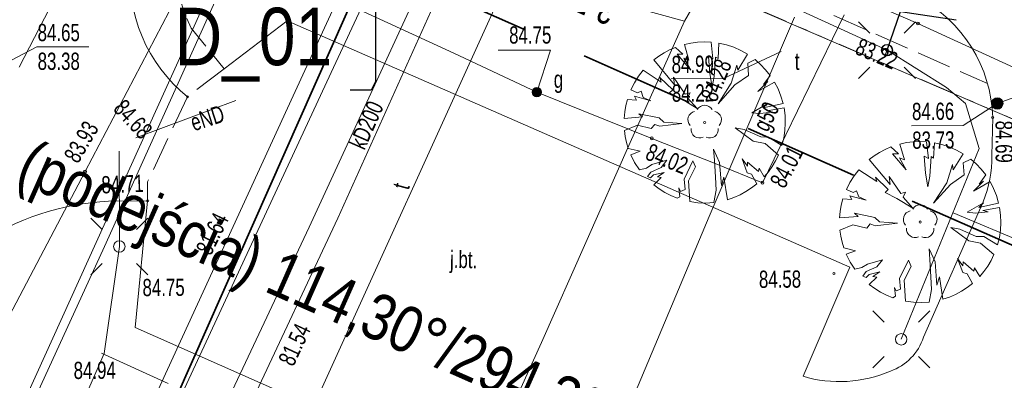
# Model space of a CAD drawing. Header units: metres. Extents: x -1013 to 1491576, y -5789570 to 1032.
# Tile 51 of 62: x 65 to 108, y -32 to -16. Entities that reach past the tile are written whole.
import ezdxf
from ezdxf.xclip import XClip

# ---------------------------------------------------------------- set-up
doc = ezdxf.new("R2010")
doc.units = ezdxf.units.M
doc.header["$MEASUREMENT"] = 0
doc.header["$XCLIPFRAME"] = 0
for name, pattern in [('2_KTCR02', [1.5, 1, -0.5]), ('2_KTJZ01', [2, 1.5, -0.5]), ('GUK', [2, 1.5, -0.5]), ('GUZ', [1, 0.5, -0.5]), ('Przerywana długa', [7.8, 5, -2.8])]:
    doc.linetypes.add(name, pattern=pattern)
doc.layers.add('700-L Mapa 1_1000 dwg', color=7, linetype='Continuous')
for name, color, linetype, lineweight in [('703-L Płaszczyzny podejścia 2D3', 152, 'Continuous', 30), ('703-L Płaszczyzny podejścia 2D38', 171, 'Continuous', 35), ('704-L Płaszczyzny podejścia 3D38', 171, 'Continuous', 35), ('708-L Opisy_ numeracja obiektów85', 1, 'Continuous', 25), ('715-L Wymiary opisy dla 1_100085', 1, 'Continuous', 25), ('721-L Obiekty_Rośliny1', 7, 'Continuous', 13), ('722-L Obiekty_Latarnie_ słupy_ anteny1', 7, 'Continuous', 13), ('ex_02_DXF_MZ_5_Dzialki7', 9, 'Continuous', 18), ('ex_02_DXF_MZ_5_EADTD_T_07', 9, 'Continuous', 18), ('ex_02_DXF_MZ_5_Kontury3', 9, 'Continuous', 18), ('ex_02_DXF_MZ_5_KTCR_L_17', 9, 'Continuous', 18), ('ex_02_DXF_MZ_5_KTJZ_E_T_07', 9, 'Continuous', 18), ('ex_02_DXF_MZ_5_KTJZ_L_07', 9, 'Continuous', 18), ('ex_02_DXF_MZ_5_KTKR_D_L_07', 9, 'Continuous', 18), ('ex_02_DXF_MZ_5_KTKR_L_07', 9, 'Continuous', 18), ('ex_02_DXF_MZ_5_OBOP_T_13', 9, 'Continuous', 18), ('ex_02_DXF_MZ_5_RTPW_T_17', 9, 'Continuous', 18), ('ex_02_DXF_MZ_5_SUOG_L_052', 9, 'Continuous', 18), ('ex_02_DXF_MZ_5_SUOW_L_05', 9, 'Continuous', 18), ('ex_02_DXF_MZ_5_SUPC_D_L_1200', 9, 'Continuous', 18), ('ex_02_DXF_MZ_5_SUPE_D_L_31', 9, 'Continuous', 18), ('ex_02_DXF_MZ_5_SUPE_E_T_31', 9, 'Continuous', 18), ('ex_02_DXF_MZ_5_SUPG_E_T_27', 9, 'Continuous', 18), ('ex_02_DXF_MZ_5_SUPG_L_252', 9, 'Continuous', 18), ('ex_02_DXF_MZ_5_SUPG_L_352', 9, 'Continuous', 18), ('ex_02_DXF_MZ_5_SUPK_D_L_434', 9, 'Continuous', 18), ('ex_02_DXF_MZ_5_SUPK_E_T_434', 9, 'Continuous', 18), ('ex_02_DXF_MZ_5_SUPT_D_L_030', 9, 'Continuous', 18), ('ex_02_DXF_MZ_5_SUPT_E_T_030', 9, 'Continuous', 18), ('ex_02_DXF_MZ_5_SUPT_L_030', 9, 'Continuous', 18), ('ex_02_DXF_MZ_5_SUPW_L_05', 9, 'Continuous', 18), ('ex_02_DXF_MZ_5_SUSM_D_T_07', 9, 'Continuous', 18), ('ex_02_DXF_MZ_5_SUSM_D_T_37', 9, 'Continuous', 18), ('ex_02_DXF_MZ_5_SUSM_T_07', 9, 'Continuous', 18), ('ex_02_DXF_MZ_5_SUSM_T_37', 9, 'Continuous', 18), ('ex_02_DXF_MZ_5_SUTG_T_052', 9, 'Continuous', 18), ('ex_02_DXF_MZ_5_SUTK_T_034', 9, 'Continuous', 18), ('ex_02_DXF_MZ_5_SUTT_T_030', 9, 'Continuous', 18), ('ex_02_DXF_MZ_5_SUTW_T_05', 9, 'Continuous', 18), ('ex_02_DXF_MZ_5_SUUG_E_T_47', 9, 'Continuous', 18), ('ex_02_DXF_MZ_5_SUUG_T_57', 9, 'Continuous', 18), ('ex_02_DXF_MZ_5_SUUK_D_T_97', 9, 'Continuous', 18), ('ex_02_DXF_MZ_5_SUUT_E_T_930', 9, 'Continuous', 18), ('ex_02_DXF_MZ_5_Uzytki3', 9, 'Continuous', 18)]:
    doc.layers.add(name, color=color, linetype=linetype, lineweight=lineweight)
doc.styles.add('STYL_AUTOMATYCZNY_1', font='arial.ttf', dxfattribs={"width": 0.7})
doc.styles.add('STYL_AUTOMATYCZNY_3', font='ARIALN.TTF')
doc.dimstyles.new('STYL_AUTOMATYCZNY__1', dxfattribs={"dimtxt": 0.18, "dimasz": 0.912, "dimexe": 0.18, "dimexo": 0.0625, "dimgap": 0, "dimtad": 0, "dimtih": 1, "dimtoh": 1, "dimdec": 4, "dimzin": 0, "dimdsep": 46, "dimcen": 0.09, "dimadec": 0, "dimazin": 0, "dimtfac": 1, "dimtdec": 4, "dimtmove": 0, "dimatfit": 3, "dimldrblk": 'ARROWHEAD_7', "dimfxl": 1, "dimtolj": 1, "dimtzin": 0, "dimarcsym": 0})
doc.dimstyles.new('STYL_AUTOMATYCZNY__2', dxfattribs={"dimtxt": 0.18, "dimasz": 3.648, "dimexe": 0.18, "dimexo": 0.0625, "dimgap": 0, "dimtad": 0, "dimtih": 1, "dimtoh": 1, "dimdec": 4, "dimzin": 0, "dimdsep": 46, "dimcen": 0.09, "dimadec": 0, "dimazin": 0, "dimtfac": 1, "dimtdec": 4, "dimtmove": 0, "dimatfit": 3, "dimldrblk": 'ARROWHEAD_4', "dimfxl": 1, "dimtolj": 1, "dimtzin": 0, "dimarcsym": 0})

# ---------------------------------------------------------------- blocks, each defined once
blk = doc.blocks.new('Rysunek_1_5', base_point=(-7447251.91, -5789835.327))
at = {"layer": 'ex_02_DXF_MZ_5_Dzialki7', "color": 9, "linetype": 'Continuous', "lineweight": 18}
blk.add_line((-42.33, 44.713), (161.19, -43.067), dxfattribs=at)
at = {"layer": 'ex_02_DXF_MZ_5_Kontury3', "color": 9, "linetype": 'GUK', "lineweight": 18}
for p, q in [((-42.331, 44.714), (102.61, -17.792)), ((102.61, -17.792), (161.192, -43.062))]:
    blk.add_line(p, q, dxfattribs=at)
at = {"layer": 'ex_02_DXF_MZ_5_KTCR_L_17', "color": 9, "linetype": '2_KTCR02', "lineweight": 18}
blk.add_line((72.74, -16.367), (74.18, -18.127), dxfattribs=at)
blk.add_arc((79.633, -13.057), 7.646, 134.7471, 205.6486, dxfattribs=at)
at = {"layer": 'ex_02_DXF_MZ_5_KTJZ_L_07', "color": 9, "linetype": '2_KTJZ01', "lineweight": 18}
for p, q in [((78.76, -6.057), (107.36, -18.777)), ((74.18, -18.127), (72.58, -19.347)), ((72.58, -19.347), (70.85, -23.047)), ((70.85, -23.047), (70.85, -23.877))]:
    blk.add_line(p, q, dxfattribs=at)
at = {"layer": 'ex_02_DXF_MZ_5_KTKR_D_L_07', "color": 9, "linetype": 'Continuous', "lineweight": 18}
for p, q in [((76.92, -16.037), (101.373, -26.761)), ((107.59, -20.247), (107.549, -21.908)), ((70.309, -29.39), (70.85, -23.877)), ((104.585, -29.809), (107.173, -23.92)), ((101.373, -26.761), (99.346, -31.516)), ((104.167, -44.363), (70.309, -29.39))]:
    blk.add_line(p, q, dxfattribs=at)
for centre, radius, start, end in [((102.57, -22.019), 4.981, 337.5605, 1.2842), ((102.383, -29.108), 2.31, 289.2502, 342.3412), ((100.931, -26.134), 5.611, 253.5915, 293.2402)]:
    blk.add_arc(centre, radius, start, end, dxfattribs=at)
at = {"layer": 'ex_02_DXF_MZ_5_KTKR_L_07', "color": 9, "linetype": 'Continuous', "lineweight": 18}
for p, q in [((76.92, -16.037), (74.18, -18.127)), ((70.85, -23.877), (69.15, -23.897))]:
    blk.add_line(p, q, dxfattribs=at)
for centre, radius, start, end in [((76.876, -14.062), 6.811, 175.0739, 230.8985), ((101.464, -20.429), 6.129, 1.7032, 62.0116), ((69.653, -34.905), 11.019, 92.6138, 124.2561)]:
    blk.add_arc(centre, radius, start, end, dxfattribs=at)
at = {"layer": 'ex_02_DXF_MZ_5_OBOP_T_13', "color": 9, "linetype": 'Continuous', "lineweight": 18}
for centre in [(95.068, -20.465), (104.439, -24.8)]:
    blk.add_circle(centre, 0.045, dxfattribs=at)
for centre, start, end in [((94.712, -20.349), 102.1445, 221.86), ((95.068, -20.09), 30.1401, 149.8599), ((95.425, -20.349), 318.14, 77.8555), ((94.848, -20.769), 174.1482, 293.8542), ((95.289, -20.769), 246.1458, 5.8518), ((104.083, -24.684), 102.1445, 221.86), ((104.439, -24.425), 30.1401, 149.8599), ((104.796, -24.684), 318.14, 77.8555), ((104.219, -25.103), 174.1482, 293.8542), ((104.66, -25.103), 246.1458, 5.8518)]:
    blk.add_arc(centre, 0.375, start, end, dxfattribs=at)
at = {"layer": 'ex_02_DXF_MZ_5_RTPW_T_17', "color": 9, "linetype": 'Continuous', "lineweight": 18}
for centre in [(72.58, -19.347), (107.59, -20.247), (70.85, -23.877), (100.689, -27.038)]:
    blk.add_circle(centre, 0.045, dxfattribs=at)
at = {"layer": 'ex_02_DXF_MZ_5_SUOG_L_052', "color": 9, "linetype": 'Continuous', "lineweight": 18}
for p, q in [((73.26, -12.817), (68.13, -22.607)), ((84.16, -17.447), (77.83, -14.527)), ((92.77, -21.157), (95.59, -22.277))]:
    blk.add_line(p, q, dxfattribs=at)
at = {"layer": 'ex_02_DXF_MZ_5_SUOW_L_05', "color": 9, "linetype": 'Continuous', "lineweight": 18}
blk.add_line((118.11, -22.477), (104.34, -16.157), dxfattribs=at)
at = {"layer": 'ex_02_DXF_MZ_5_SUPC_D_L_1200', "color": 9, "linetype": 'Continuous', "lineweight": 18}
for p, q in [((85.811, -3.184), (78.834, -18.298)), ((77.87, -25.018), (87.021, -5.167)), ((76.154, -9.931), (68.971, -25.869)), ((65.608, -32.315), (73.152, -15.67)), ((78.834, -18.298), (71.932, -33.155)), ((71.41, -38.797), (77.87, -25.018)), ((68.971, -25.869), (65.808, -32.764))]:
    blk.add_line(p, q, dxfattribs=at)
at = {"layer": 'ex_02_DXF_MZ_5_SUPE_D_L_31', "color": 9, "linetype": 'Continuous', "lineweight": 18}
for p, q in [((68.416, -11.952), (65.269, -18.065)), ((94.197, -16.061), (95.679, -13.46)), ((94.197, -16.061), (89.748, -14.832)), ((98.632, -15.32), (102.997, -17.319)), ((91.824, -21.338), (94.197, -16.061)), ((102.997, -17.319), (105.588, -18.951)), ((105.588, -18.951), (106.413, -19.635)), ((70.331, -21.129), (74.68, -19.509)), ((106.413, -19.635), (106.997, -21.601)), ((87.975, -30.046), (91.824, -21.338)), ((69.615, -21.714), (69.62, -25.867)), ((106.997, -21.601), (103.615, -29.906)), ((105.867, -24.4), (117.452, -29.279)), ((69.62, -25.867), (68.957, -30.52)), ((85.346, -35.865), (87.975, -30.046)), ((68.957, -30.52), (66.407, -36.308)), ((68.837, -30.501), (71.746, -31.83))]:
    blk.add_line(p, q, dxfattribs=at)
at = {"layer": 'ex_02_DXF_MZ_5_SUPG_L_252', "color": 9, "linetype": 'Continuous', "lineweight": 18}
for p, q in [((68.13, -22.607), (73.26, -12.817)), ((77.83, -14.527), (84.16, -17.447)), ((84.16, -17.447), (87.77, -19.147)), ((87.77, -19.147), (92.77, -21.157)), ((92.77, -21.157), (95.59, -22.277)), ((64.54, -29.447), (68.13, -22.607)), ((95.59, -22.277), (97.58, -23.087))]:
    blk.add_line(p, q, dxfattribs=at)
at = {"layer": 'ex_02_DXF_MZ_5_SUPG_L_352', "color": 9, "linetype": 'Continuous', "lineweight": 18}
blk.add_line((101.14, -15.777), (97.58, -23.087), dxfattribs=at)
at = {"layer": 'ex_02_DXF_MZ_5_SUPK_D_L_434', "color": 9, "linetype": 'Continuous', "lineweight": 18}
for p, q in [((89.807, 8.11), (77.179, -19.301)), ((79.116, -24.628), (93.128, 6.514)), ((115.614, -16.82), (107.79, -19.637)), ((77.179, -19.301), (69.368, -36.327)), ((72.623, -38.505), (79.116, -24.628))]:
    blk.add_line(p, q, dxfattribs=at)
at = {"layer": 'ex_02_DXF_MZ_5_SUPT_D_L_030', "color": 9, "linetype": 'Continuous', "lineweight": 18}
for p, q in [((95.267, -24.554), (98.976, -15.877)), ((89.483, -38.316), (95.267, -24.554))]:
    blk.add_line(p, q, dxfattribs=at)
at = {"layer": 'ex_02_DXF_MZ_5_SUPT_L_030', "color": 9, "linetype": 'Continuous', "lineweight": 18}
blk.add_line((77.79, -33.427), (93.17, 0.423), dxfattribs=at)
at = {"layer": 'ex_02_DXF_MZ_5_SUPW_L_05', "color": 9, "linetype": 'Continuous', "lineweight": 18}
for p, q in [((104.34, -16.157), (94.02, -11.687)), ((118.11, -22.477), (104.34, -16.157))]:
    blk.add_line(p, q, dxfattribs=at)
at = {"layer": 'ex_02_DXF_MZ_5_SUSM_D_T_07', "color": 9, "linetype": 'Continuous', "lineweight": 18}
for p, q in [((102.254, -16.577), (101.759, -16.082)), ((103.739, -16.577), (104.234, -16.082)), ((102.254, -18.062), (101.759, -18.557)), ((103.739, -18.062), (104.234, -18.557)), ((102.873, -29.164), (102.378, -28.669)), ((104.358, -29.164), (104.853, -28.669)), ((102.873, -30.649), (102.378, -31.143)), ((104.358, -30.649), (104.853, -31.143))]:
    blk.add_line(p, q, dxfattribs=at)
at = {"layer": 'ex_02_DXF_MZ_5_SUSM_D_T_37', "color": 9, "linetype": 'Continuous', "lineweight": 18}
for centre in [(102.997, -17.319), (103.615, -29.906)]:
    blk.add_circle(centre, 0.25, dxfattribs=at)
at = {"layer": 'ex_02_DXF_MZ_5_SUSM_T_07', "color": 9, "linetype": 'Continuous', "lineweight": 18}
for p, q in [((68.878, -25.125), (68.383, -24.63)), ((70.363, -25.125), (70.858, -24.63)), ((68.878, -26.61), (68.383, -27.105)), ((70.363, -26.61), (70.858, -27.105))]:
    blk.add_line(p, q, dxfattribs=at)
at = {"layer": 'ex_02_DXF_MZ_5_SUSM_T_37', "color": 9, "linetype": 'Continuous', "lineweight": 18}
blk.add_circle((69.62, -25.867), 0.25, dxfattribs=at)
at = {"layer": 'ex_02_DXF_MZ_5_SUTG_T_052', "color": 9, "linetype": 'Continuous', "lineweight": 18}
for p in [(86.089, -17.325), (87.77, -19.147)]:
    blk.add_line(p, (88.369, -17.325), dxfattribs=at)
for centre in [(92.77, -21.157), (68.13, -22.607), (97.58, -23.087)]:
    blk.add_circle(centre, 0.0625, dxfattribs=at)
at = {"layer": 'ex_02_DXF_MZ_5_SUTK_T_034', "color": 9, "linetype": 'Continuous', "lineweight": 18}
for p, q in [((63.97, -18.257), (66.037, -17.177)), ((66.037, -17.177), (68.29, -17.177)), ((107.79, -19.637), (106.31, -20.596)), ((104.057, -20.612), (106.31, -20.596))]:
    blk.add_line(p, q, dxfattribs=at)
at = {"layer": 'ex_02_DXF_MZ_5_SUTT_T_030', "color": 9, "linetype": 'Continuous', "lineweight": 18}
for p in [(98.387, -17.372), (93.605, -18.565)]:
    blk.add_line(p, (95.885, -18.549), dxfattribs=at)
at = {"layer": 'ex_02_DXF_MZ_5_SUTW_T_05', "color": 9, "linetype": 'Continuous', "lineweight": 18}
blk.add_circle((104.34, -16.157), 0.0625, dxfattribs=at)
at = {"layer": 'ex_02_DXF_MZ_5_SUUG_T_57', "color": 9, "linetype": 'Continuous', "lineweight": 18}
for radius in [0.2, 0.175, 0.15, 0.125, 0.1, 0.075, 0.05, 0.025, 0.00715]:
    blk.add_circle((87.77, -19.147), radius, dxfattribs=at)
at = {"layer": 'ex_02_DXF_MZ_5_SUUK_D_T_97', "color": 9, "linetype": 'Continuous', "lineweight": 18}
for radius in [0.25, 0.225, 0.2, 0.175, 0.15, 0.125, 0.1, 0.075, 0.05, 0.025, 0.00715]:
    blk.add_circle((107.79, -19.637), radius, dxfattribs=at)
at = {"layer": 'ex_02_DXF_MZ_5_Uzytki3', "color": 9, "linetype": 'GUZ', "lineweight": 18}
for p, q in [((-42.331, 44.714), (102.61, -17.792)), ((102.61, -17.792), (161.192, -43.062))]:
    blk.add_line(p, q, dxfattribs=at)
at = {"layer": 'ex_02_DXF_MZ_5_EADTD_T_07', "color": 9, "linetype": 'Continuous', "lineweight": 18, "insert": (91.394, -15.117), "char_height": 1.25, "attachment_point": 7, "rotation": 155.9627, "style": 'STYL_AUTOMATYCZNY_1'}
blk.add_mtext('\\A1;{\\pql;\\fArial|b0|i0|c238|p0;\\W0.700000;3-7}', dxfattribs=at)
at = {"layer": 'ex_02_DXF_MZ_5_KTJZ_E_T_07', "color": 9, "linetype": 'Continuous', "lineweight": 18, "insert": (83.996, -26.533), "char_height": 0.75, "attachment_point": 4, "rotation": 359.1841, "style": 'STYL_AUTOMATYCZNY_1'}
blk.add_mtext('\\A1;{\\pql;\\fArial|b0|i0|c238|p0;\\W0.700000;j.bt.}', dxfattribs=at)
at = {"layer": 'ex_02_DXF_MZ_5_RTPW_T_17', "color": 9, "linetype": 'Continuous', "lineweight": 18, "char_height": 0.75, "style": 'STYL_AUTOMATYCZNY_1'}
for s, insert, attachment_point, rotation in [('\\A1;{\\pql;\\fArial|b0|i0|c238|p0;\\W0.700000;84.68}', (69.869, -19.395), 1, 312.6608), ('\\A1;{\\pql;\\fArial|b0|i0|c238|p0;\\W0.700000;84.69}', (107.702, -20.39), 7, 270.1758), ('\\A1;{\\pql;\\fArial|b0|i0|c238|p0;\\W0.700000;84.71}', (68.856, -23.568), 7, 2.2458), ('\\A1;{\\pql;\\fArial|b0|i0|c238|p0;\\W0.700000;84.58}', (97.429, -27.679), 7, 0.403), ('\\A1;{\\pql;\\fArial|b0|i0|c238|p0;\\W0.700000;84.75}', (70.629, -28.038), 7, 0.4031)]:
    blk.add_mtext(s, dxfattribs=dict(at, insert=insert, attachment_point=attachment_point, rotation=rotation))
at = {"layer": 'ex_02_DXF_MZ_5_SUPE_E_T_31', "color": 9, "linetype": 'Continuous', "lineweight": 18, "insert": (72.748, -20.5), "char_height": 0.75, "attachment_point": 4, "rotation": 17.7532, "style": 'STYL_AUTOMATYCZNY_1'}
blk.add_mtext('\\A1;{\\pql;\\fArial|b0|i0|c238|p0;\\W0.700000;eND}', dxfattribs=at)
at = {"layer": 'ex_02_DXF_MZ_5_SUPG_E_T_27', "color": 9, "linetype": 'Continuous', "lineweight": 18, "insert": (98.014, -21.017), "char_height": 0.75, "attachment_point": 7, "rotation": 64.4959, "style": 'STYL_AUTOMATYCZNY_1'}
blk.add_mtext('\\A1;{\\pql;\\fArial|b0|i0|c238|p0;\\W0.700000;g50}', dxfattribs=at)
at = {"layer": 'ex_02_DXF_MZ_5_SUPK_E_T_434', "color": 9, "linetype": 'Continuous', "lineweight": 18, "insert": (80.286, -21.706), "char_height": 0.75, "attachment_point": 7, "rotation": 66.3009, "style": 'STYL_AUTOMATYCZNY_1'}
blk.add_mtext('\\A1;{\\pql;\\fArial|b0|i0|c238|p0;\\W0.700000;kD200}', dxfattribs=at)
at = {"layer": 'ex_02_DXF_MZ_5_SUPT_E_T_030', "color": 9, "linetype": 'Continuous', "lineweight": 18, "insert": (82.208, -23.436), "char_height": 0.75, "attachment_point": 7, "rotation": 74.6776, "style": 'STYL_AUTOMATYCZNY_1'}
blk.add_mtext('\\A1;{\\pql;\\fArial|b0|i0|c238|p0;\\W0.700000;t}', dxfattribs=at)
at = {"layer": 'ex_02_DXF_MZ_5_SUTG_T_052', "color": 9, "linetype": 'Continuous', "lineweight": 18, "insert": (86.567, -17.044), "char_height": 0.75, "attachment_point": 7, "style": 'STYL_AUTOMATYCZNY_1'}
blk.add_mtext('\\A1;{\\pql;\\fArial|b0|i0|c238|p0;\\W0.700000;84.75}', dxfattribs=at)
at = {"layer": 'ex_02_DXF_MZ_5_SUTG_T_052', "color": 9, "linetype": 'Continuous', "lineweight": 18, "char_height": 0.75, "style": 'STYL_AUTOMATYCZNY_1'}
for s, insert, attachment_point, rotation in [('\\A1;{\\pql;\\fArial|b0|i0|c238|p0;\\W0.700000;83.93}', (67.828, -22.297), 7, 59.4), ('\\A1;{\\pql;\\fArial|b0|i0|c238|p0;\\W0.700000;84.02}', (92.724, -21.354), 1, 337.8343), ('\\A1;{\\pql;\\fArial|b0|i0|c238|p0;\\W0.700000;84.01}', (97.875, -23.039), 1, 62.7305)]:
    blk.add_mtext(s, dxfattribs=dict(at, insert=insert, attachment_point=attachment_point, rotation=rotation))
at = {"layer": 'ex_02_DXF_MZ_5_SUTK_T_034', "color": 9, "linetype": 'Continuous', "lineweight": 18, "char_height": 0.75, "attachment_point": 1, "style": 'STYL_AUTOMATYCZNY_1'}
for s, insert in [('\\A1;{\\pql;\\fArial|b0|i0|c238|p0;\\W0.700000;84.65}', (66.067, -16.177)), ('\\A1;{\\pql;\\fArial|b0|i0|c238|p0;\\W0.700000;83.38}', (66.067, -17.427))]:
    blk.add_mtext(s, dxfattribs=dict(at, insert=insert))
at = {"layer": 'ex_02_DXF_MZ_5_SUTK_T_034', "color": 9, "linetype": 'Continuous', "lineweight": 18, "char_height": 0.75, "style": 'STYL_AUTOMATYCZNY_1'}
for s, insert, attachment_point, rotation in [('\\A1;{\\pql;\\fArial|b0|i0|c238|p0;\\W0.700000;84.66}', (104.08, -19.612), 1, 0.403), ('\\A1;{\\pql;\\fArial|b0|i0|c238|p0;\\W0.700000;83.73}', (104.089, -20.862), 1, 0.403), ('\\A1;{\\pql;\\fArial|b0|i0|c238|p0;\\W0.700000;81.64}', (73.261, -26.136), 4, 63.8381), ('\\A1;{\\pql;\\fArial|b0|i0|c238|p0;\\W0.700000;81.54}', (76.848, -30.967), 4, 64.8432), ('\\A1;{\\pql;\\fArial|b0|i0|c238|p0;\\W0.700000;84.94}', (67.629, -30.884), 1, 0.4031)]:
    blk.add_mtext(s, dxfattribs=dict(at, insert=insert, attachment_point=attachment_point, rotation=rotation))
at = {"layer": 'ex_02_DXF_MZ_5_SUTT_T_030', "color": 9, "linetype": 'Continuous', "lineweight": 18, "char_height": 0.75, "style": 'STYL_AUTOMATYCZNY_1'}
for s, insert, attachment_point, rotation in [('\\A1;{\\pql;\\fArial|b0|i0|c238|p0;\\W0.700000;84.99}', (93.628, -17.565), 1, 0.403), ('\\A1;{\\pql;\\fArial|b0|i0|c238|p0;\\W0.700000;84.28}', (95.227, -19.479), 4, 67.8831), ('\\A1;{\\pql;\\fArial|b0|i0|c238|p0;\\W0.700000;84.22}', (93.637, -18.815), 1, 0.403)]:
    blk.add_mtext(s, dxfattribs=dict(at, insert=insert, attachment_point=attachment_point, rotation=rotation))
at = {"layer": 'ex_02_DXF_MZ_5_SUTW_T_05', "color": 9, "linetype": 'Continuous', "lineweight": 18, "insert": (101.85, -16.771), "char_height": 0.75, "attachment_point": 1, "rotation": 337.0231, "style": 'STYL_AUTOMATYCZNY_1'}
blk.add_mtext('\\A1;{\\pql;\\fArial|b0|i0|c238|p0;\\W0.700000;83.22}', dxfattribs=at)
at = {"layer": 'ex_02_DXF_MZ_5_SUUG_E_T_47', "color": 9, "linetype": 'Continuous', "lineweight": 18, "insert": (88.508, -19.187), "char_height": 0.75, "attachment_point": 7, "style": 'STYL_AUTOMATYCZNY_1'}
blk.add_mtext('\\A1;{\\pql;\\fArial|b0|i0|c238|p0;\\W0.700000;g}', dxfattribs=at)
at = {"layer": 'ex_02_DXF_MZ_5_SUUT_E_T_930', "color": 9, "linetype": 'Continuous', "lineweight": 18, "insert": (98.985, -17.428), "char_height": 0.75, "attachment_point": 1, "style": 'STYL_AUTOMATYCZNY_1'}
blk.add_mtext('\\A1;{\\pql;\\fArial|b0|i0|c238|p0;\\W0.700000;t}', dxfattribs=at)
blk = doc.blocks.new('ARROWHEAD_7')
at = {"color": 0, "linetype": 'Continuous', "lineweight": 0}
for p, q in [((0, 0), (-1, 0)), ((-0.25, 0), (0.25, 0)), ((0, -0.25), (0, 0.25))]:
    blk.add_line(p, q, dxfattribs=at)
blk.add_circle((0, 0), 0.25, dxfattribs=at)
blk = doc.blocks.new('ARROWHEAD_4')
at = {"color": 0, "linetype": 'Continuous', "lineweight": 0}
blk.add_line((0, 0), (-1, 0), dxfattribs=at)
at = {"color": 0, "linetype": 'Continuous', "lineweight": 0, "flags": 128}
blk.add_lwpolyline([(-1, 0.2679), (0, 0), (-1, -0.2679)], close=True, dxfattribs=at)

msp = doc.modelspace()

# ---------------------------------------------------------------- linework, layer by layer
at = {"layer": '703-L Płaszczyzny podejścia 2D3', "color": 152, "linetype": 'Continuous', "lineweight": 30}
msp.add_circle((8.227, 10.355), 1021.659, dxfattribs=at)
at = {"layer": '703-L Płaszczyzny podejścia 2D38', "color": 171, "linetype": 'Przerywana długa', "lineweight": 35}
msp.add_line((25.649, 10.872), (381.296, -146.723), dxfattribs=at)
at = {"layer": '704-L Płaszczyzny podejścia 3D38', "color": 171, "linetype": 'Continuous', "lineweight": 35, "flags": 128}
for points in [[(63.368, -52.108), (84.151, -5.207)], [(84.151, -5.207), (63.368, -52.108)]]:
    msp.add_lwpolyline(points, dxfattribs=at)
at = {"layer": '721-L Obiekty_Rośliny1', "color": 7, "linetype": 'Continuous', "lineweight": 13}
for p, q in [((94.473, -17.009), (94.187, -17.071)), ((94.187, -17.071), (94.386, -17.752)), ((94.763, -16.972), (94.473, -17.009)), ((95.055, -16.959), (94.763, -16.972)), ((95.347, -16.97), (95.055, -16.959)), ((95.429, -17.703), (95.347, -16.97)), ((95.688, -17.014), (95.65, -17.681)), ((96.015, -17.089), (95.688, -17.014)), ((96.333, -17.195), (96.015, -17.089)), ((93.303, -17.435), (93.072, -17.582)), ((93.546, -17.306), (93.303, -17.435)), ((93.797, -17.197), (93.546, -17.306)), ((94.122, -17.5), (93.797, -17.197)), ((94.462, -18.191), (93.87, -17.493)), ((93.87, -17.493), (94.122, -17.5)), ((96.64, -17.331), (96.333, -17.195)), ((96.504, -18.195), (96.932, -17.495)), ((96.932, -17.495), (96.64, -17.331)), ((93.072, -17.582), (92.853, -17.747)), ((92.853, -17.747), (93.76, -18.827)), ((94.386, -17.752), (94.167, -17.67)), ((94.167, -17.67), (94.462, -18.191)), ((95.299, -18.337), (95.234, -17.602)), ((95.234, -17.602), (95.429, -17.703)), ((95.542, -17.618), (95.483, -18.463)), ((95.65, -17.681), (95.542, -17.618)), ((96.223, -18.761), (96.469, -17.969)), ((96.469, -17.969), (96.504, -18.195)), ((97.263, -17.73), (96.939, -17.891)), ((96.939, -17.891), (96.976, -18.419)), ((97.501, -17.939), (97.263, -17.73)), ((97.718, -18.169), (97.501, -17.939)), ((92.398, -18.192), (92.192, -18.458)), ((93.182, -18.706), (92.398, -18.192)), ((95.394, -18.935), (95.299, -18.337)), ((97.915, -18.417), (97.718, -18.169)), ((92.013, -18.744), (91.862, -19.045)), ((92.192, -18.458), (92.013, -18.744)), ((93.678, -19.046), (93.118, -18.512)), ((93.118, -18.512), (93.182, -18.706)), ((93.76, -18.827), (93.713, -18.491)), ((93.713, -18.491), (94.227, -19.229)), ((95.483, -18.463), (95.394, -18.935)), ((95.649, -19.649), (96.223, -18.761)), ((96.386, -18.833), (95.649, -19.649)), ((96.976, -18.419), (96.386, -18.833)), ((97.384, -19.125), (97.818, -18.687)), ((98.103, -18.709), (97.384, -19.125)), ((97.627, -18.813), (97.915, -18.417)), ((97.818, -18.687), (97.627, -18.813)), ((98.257, -19.006), (98.103, -18.709)), ((91.862, -19.045), (92.149, -19.177)), ((92.149, -19.177), (92.305, -19.105)), ((92.305, -19.105), (92.397, -19.375)), ((93.542, -19.181), (93.678, -19.046)), ((94.059, -19.44), (93.542, -19.181)), ((94.227, -19.229), (94.434, -19.17)), ((94.434, -19.17), (94.321, -19.391)), ((98.382, -19.317), (98.257, -19.006)), ((91.709, -19.46), (91.639, -19.732)), ((92.099, -19.49), (91.709, -19.46)), ((92.721, -19.519), (92.012, -19.328)), ((92.012, -19.328), (92.099, -19.49)), ((92.397, -19.375), (92.721, -19.519)), ((94.743, -19.863), (94.059, -19.44)), ((94.321, -19.391), (94.743, -19.863)), ((97.113, -20.042), (97.819, -19.634)), ((97.819, -19.634), (97.613, -19.828)), ((97.613, -19.828), (98.476, -19.638)), ((98.476, -19.638), (98.382, -19.317)), ((91.591, -20.009), (91.566, -20.289)), ((91.639, -19.732), (91.591, -20.009)), ((92.371, -20.228), (92.206, -20.084)), ((92.206, -20.084), (93.095, -20.266)), ((97.471, -20.081), (97.113, -20.042)), ((98.022, -20.024), (97.471, -20.081)), ((98.518, -19.835), (97.792, -19.967)), ((97.792, -19.967), (98.022, -20.024)), ((98.562, -20.161), (98.518, -19.835)), ((91.566, -20.289), (92.371, -20.228)), ((93.095, -20.266), (93.292, -20.459)), ((94.081, -20.509), (93.112, -20.627)), ((93.292, -20.459), (94.081, -20.509)), ((98.557, -20.818), (98.575, -20.49)), ((98.575, -20.49), (98.562, -20.161)), ((92.143, -20.585), (91.58, -20.822)), ((91.58, -20.822), (91.616, -21.083)), ((92.748, -20.73), (92.143, -20.585)), ((92.899, -20.55), (92.748, -20.73)), ((93.112, -20.627), (92.899, -20.55)), ((97.177, -21.282), (96.392, -20.705)), ((96.392, -20.705), (96.785, -20.773)), ((96.785, -20.773), (97.508, -21.093)), ((98.509, -21.144), (98.557, -20.818)), ((91.616, -21.083), (91.672, -21.34)), ((91.672, -21.34), (91.748, -21.593)), ((97.694, -21.388), (97.177, -21.282)), ((97.508, -21.093), (97.84, -21.099)), ((98.274, -21.886), (97.694, -21.388)), ((97.84, -21.099), (98.43, -21.463)), ((98.43, -21.463), (98.509, -21.144)), ((103.844, -21.344), (103.558, -21.406)), ((104.134, -21.306), (103.844, -21.344)), ((104.426, -21.293), (104.134, -21.306)), ((104.718, -21.304), (104.426, -21.293)), ((104.801, -22.038), (104.718, -21.304)), ((105.059, -21.348), (105.021, -22.015)), ((105.386, -21.423), (105.059, -21.348)), ((91.748, -21.593), (92.26, -21.713)), ((92.26, -21.713), (91.855, -21.869)), ((95.49, -22.104), (95.454, -21.629)), ((95.454, -21.629), (95.711, -22.202)), ((102.675, -21.769), (102.443, -21.917)), ((102.917, -21.641), (102.675, -21.769)), ((103.168, -21.531), (102.917, -21.641)), ((103.493, -21.834), (103.168, -21.531)), ((103.833, -22.526), (103.241, -21.828)), ((103.241, -21.828), (103.493, -21.834)), ((103.558, -21.406), (103.757, -22.086)), ((105.704, -21.529), (105.386, -21.423)), ((106.011, -21.665), (105.704, -21.529)), ((105.875, -22.529), (106.304, -21.83)), ((106.304, -21.83), (106.011, -21.665)), ((91.855, -21.869), (92.024, -22.206)), ((92.024, -22.206), (92.229, -22.523)), ((92.778, -22.295), (93.426, -22.106)), ((93.426, -22.106), (93.181, -22.421)), ((94.172, -22.93), (94.56, -22.133)), ((94.56, -22.133), (94.674, -22.394)), ((95.532, -22.845), (95.49, -22.104)), ((95.711, -22.202), (95.794, -23.208)), ((96.917, -22.665), (96.693, -22.055)), ((96.693, -22.055), (96.925, -22.369)), ((96.925, -22.369), (96.931, -22.196)), ((96.931, -22.196), (97.404, -22.599)), ((98.003, -22.385), (98.149, -22.141)), ((98.149, -22.141), (98.274, -21.886)), ((102.443, -21.917), (102.224, -22.082)), ((102.224, -22.082), (103.131, -23.161)), ((103.757, -22.086), (103.538, -22.004)), ((103.538, -22.004), (103.833, -22.526)), ((104.67, -22.671), (104.605, -21.936)), ((104.605, -21.936), (104.801, -22.038)), ((104.914, -21.953), (104.854, -22.798)), ((105.021, -22.015), (104.914, -21.953)), ((106.634, -22.065), (106.31, -22.226)), ((106.31, -22.226), (106.347, -22.753)), ((106.872, -22.274), (106.634, -22.065)), ((92.229, -22.523), (92.533, -22.451)), ((92.533, -22.451), (92.778, -22.295)), ((92.721, -22.623), (92.579, -22.824)), ((93.181, -22.421), (92.721, -22.623)), ((92.842, -22.747), (93.314, -22.638)), ((93.314, -22.638), (93.013, -22.84)), ((94.674, -22.394), (94.37, -23)), ((97.107, -22.714), (96.917, -22.665)), ((97.404, -22.599), (97.434, -22.454)), ((97.434, -22.454), (97.654, -22.834)), ((97.654, -22.834), (97.838, -22.616)), ((97.838, -22.616), (98.003, -22.385)), ((101.769, -22.526), (101.564, -22.793)), ((102.553, -23.04), (101.769, -22.526)), ((104.766, -23.27), (104.67, -22.671)), ((105.594, -23.096), (105.84, -22.303)), ((105.84, -22.303), (105.875, -22.529)), ((107.09, -22.503), (106.872, -22.274)), ((107.286, -22.752), (107.09, -22.503)), ((92.579, -22.824), (92.711, -22.883)), ((92.711, -22.883), (92.842, -22.747)), ((93.18, -22.861), (92.853, -23.184)), ((93.013, -22.84), (93.18, -22.861)), ((94.215, -23.39), (94.172, -22.93)), ((94.37, -23), (94.429, -23.913)), ((95.565, -23.407), (95.532, -22.845)), ((95.794, -23.208), (95.9, -22.85)), ((95.9, -22.85), (96.059, -23.829)), ((97.342, -23.135), (97.107, -22.714)), ((101.384, -23.078), (101.233, -23.379)), ((101.564, -22.793), (101.384, -23.078)), ((103.049, -23.38), (102.489, -22.847)), ((102.489, -22.847), (102.553, -23.04)), ((103.131, -23.161), (103.084, -22.825)), ((103.084, -22.825), (103.599, -23.564)), ((104.854, -22.798), (104.766, -23.27)), ((105.02, -23.983), (105.594, -23.096)), ((106.347, -22.753), (105.757, -23.168)), ((106.755, -23.46), (107.19, -23.021)), ((107.475, -23.043), (106.755, -23.46)), ((106.999, -23.147), (107.286, -22.752)), ((107.19, -23.021), (106.999, -23.147)), ((107.628, -23.341), (107.475, -23.043)), ((92.853, -23.184), (93.089, -23.36)), ((93.089, -23.36), (93.34, -23.516)), ((93.34, -23.516), (93.602, -23.651)), ((93.991, -23.697), (93.951, -23.309)), ((93.951, -23.309), (94.023, -23.464)), ((94.023, -23.464), (94.215, -23.39)), ((95.462, -23.95), (95.565, -23.407)), ((96.606, -23.617), (96.865, -23.477)), ((96.865, -23.477), (97.111, -23.316)), ((97.111, -23.316), (97.342, -23.135)), ((101.233, -23.379), (101.52, -23.512)), ((101.52, -23.512), (101.676, -23.44)), ((101.676, -23.44), (101.768, -23.71)), ((102.914, -23.516), (103.049, -23.38)), ((103.43, -23.775), (102.914, -23.516)), ((103.599, -23.564), (103.805, -23.505)), ((103.805, -23.505), (103.692, -23.725)), ((105.757, -23.168), (105.02, -23.983)), ((107.753, -23.651), (107.628, -23.341)), ((93.602, -23.651), (93.875, -23.763)), ((93.875, -23.763), (93.991, -23.697)), ((94.429, -23.913), (94.772, -23.959)), ((94.772, -23.959), (95.117, -23.972)), ((95.117, -23.972), (95.462, -23.95)), ((96.059, -23.829), (96.337, -23.734)), ((96.337, -23.734), (96.606, -23.617)), ((101.08, -23.795), (101.01, -24.067)), ((101.47, -23.824), (101.08, -23.795)), ((102.092, -23.853), (101.383, -23.663)), ((101.383, -23.663), (101.47, -23.824)), ((101.768, -23.71), (102.092, -23.853)), ((104.114, -24.198), (103.43, -23.775)), ((103.692, -23.725), (104.114, -24.198)), ((106.484, -24.376), (107.191, -23.968)), ((107.191, -23.968), (106.984, -24.163)), ((106.984, -24.163), (107.847, -23.973)), ((107.847, -23.973), (107.753, -23.651)), ((100.962, -24.343), (100.937, -24.623)), ((101.01, -24.067), (100.962, -24.343)), ((106.842, -24.415), (106.484, -24.376)), ((107.393, -24.359), (106.842, -24.415)), ((107.889, -24.169), (107.163, -24.302)), ((107.163, -24.302), (107.393, -24.359)), ((107.933, -24.495), (107.889, -24.169)), ((100.937, -24.623), (101.743, -24.562)), ((101.743, -24.562), (101.577, -24.419)), ((101.577, -24.419), (102.466, -24.601)), ((102.466, -24.601), (102.663, -24.794)), ((102.663, -24.794), (103.452, -24.844)), ((107.928, -25.153), (107.946, -24.824)), ((107.946, -24.824), (107.933, -24.495)), ((101.514, -24.92), (100.951, -25.156)), ((100.951, -25.156), (100.987, -25.417)), ((102.12, -25.065), (101.514, -24.92)), ((102.27, -24.884), (102.12, -25.065)), ((102.483, -24.961), (102.27, -24.884)), ((103.452, -24.844), (102.483, -24.961)), ((106.548, -25.616), (105.764, -25.039)), ((105.764, -25.039), (106.157, -25.108)), ((106.157, -25.108), (106.879, -25.428)), ((107.88, -25.478), (107.928, -25.153)), ((100.987, -25.417), (101.044, -25.675)), ((101.044, -25.675), (101.119, -25.927)), ((107.066, -25.722), (106.548, -25.616)), ((106.879, -25.428), (107.211, -25.434)), ((107.211, -25.434), (107.801, -25.797)), ((107.801, -25.797), (107.88, -25.478)), ((101.119, -25.927), (101.631, -26.047)), ((101.631, -26.047), (101.226, -26.204)), ((104.861, -26.438), (104.825, -25.964)), ((104.825, -25.964), (105.083, -26.536)), ((107.645, -26.22), (107.066, -25.722)), ((101.226, -26.204), (101.395, -26.541)), ((101.395, -26.541), (101.6, -26.857)), ((102.149, -26.63), (102.797, -26.441)), ((102.797, -26.441), (102.552, -26.755)), ((103.543, -27.265), (103.932, -26.467)), ((103.932, -26.467), (104.045, -26.729)), ((104.903, -27.18), (104.861, -26.438)), ((105.083, -26.536), (105.166, -27.543)), ((106.288, -27), (106.065, -26.389)), ((106.065, -26.389), (106.296, -26.704)), ((106.296, -26.704), (106.302, -26.53)), ((106.302, -26.53), (106.776, -26.934)), ((107.374, -26.72), (107.52, -26.475)), ((107.52, -26.475), (107.645, -26.22)), ((101.6, -26.857), (101.904, -26.785)), ((101.904, -26.785), (102.149, -26.63)), ((102.092, -26.957), (101.95, -27.159)), ((102.552, -26.755), (102.092, -26.957)), ((104.045, -26.729), (103.741, -27.335)), ((106.776, -26.934), (106.805, -26.788)), ((106.805, -26.788), (107.025, -27.168)), ((107.025, -27.168), (107.209, -26.951)), ((107.209, -26.951), (107.374, -26.72)), ((101.95, -27.159), (102.083, -27.217)), ((102.083, -27.217), (102.214, -27.081)), ((102.214, -27.081), (102.685, -26.973)), ((102.551, -27.195), (102.224, -27.518)), ((102.685, -26.973), (102.384, -27.174)), ((102.384, -27.174), (102.551, -27.195)), ((103.586, -27.725), (103.543, -27.265)), ((103.741, -27.335), (103.8, -28.248)), ((104.937, -27.741), (104.903, -27.18)), ((105.166, -27.543), (105.272, -27.184)), ((105.272, -27.184), (105.43, -28.164)), ((106.478, -27.049), (106.288, -27)), ((106.713, -27.469), (106.478, -27.049)), ((102.224, -27.518), (102.461, -27.695)), ((102.461, -27.695), (102.711, -27.851)), ((103.362, -28.031), (103.322, -27.643)), ((103.322, -27.643), (103.395, -27.799)), ((103.395, -27.799), (103.586, -27.725)), ((104.834, -28.284), (104.937, -27.741)), ((105.978, -27.951), (106.236, -27.811)), ((106.236, -27.811), (106.482, -27.65)), ((106.482, -27.65), (106.713, -27.469)), ((102.711, -27.851), (102.974, -27.985)), ((102.974, -27.985), (103.247, -28.097)), ((103.247, -28.097), (103.362, -28.031)), ((103.8, -28.248), (104.143, -28.294)), ((105.43, -28.164), (105.708, -28.069)), ((105.708, -28.069), (105.978, -27.951)), ((104.143, -28.294), (104.489, -28.306)), ((104.489, -28.306), (104.834, -28.284))]:
    msp.add_line(p, q, dxfattribs=at)
at = {"layer": '722-L Obiekty_Latarnie_ słupy_ anteny1', "color": 7, "linetype": 'Continuous', "lineweight": 13, "flags": 128}
msp.add_lwpolyline([(102.997, -17.39), (103.067, -17.319), (102.997, -17.248), (102.926, -17.319)], close=True, dxfattribs=at)

# ---------------------------------------------------------------- block references
at = {"layer": '700-L Mapa 1_1000 dwg', "color": 52, "linetype": 'Continuous', "lineweight": 25}
ref = msp.add_blockref('Rysunek_1_5', (-7447251.91, -5789835.327), dxfattribs=at)
XClip(ref).set_block_clipping_path([(-454.4097296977, -337.82710067), (350.5902703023, 167.17289933)])

# ---------------------------------------------------------------- texts
at = {"layer": '708-L Opisy_ numeracja obiektów85', "color": 1, "linetype": 'Continuous', "lineweight": 25, "char_height": 2.5, "attachment_point": 7, "style": 'STYL_AUTOMATYCZNY_3'}
for s, insert in [('\\A1;{\\pql;\\fArial Narrow|b0|i0|c238|p0;\\W1.000000;L_02}', (106.725, -15.629)), ('\\A1;{\\pql;\\fArial Narrow|b0|i0|c238|p0;\\W1.000000;D_01}', (72.024, -18.696))]:
    msp.add_mtext(s, dxfattribs=dict(at, insert=insert))
at = {"layer": '715-L Wymiary opisy dla 1_100085', "color": 1, "linetype": 'Continuous', "lineweight": 25, "insert": (42.905, -13.845), "char_height": 2, "attachment_point": 7, "rotation": 336.1008, "style": 'STYL_AUTOMATYCZNY_3'}
msp.add_mtext('\\A1;{\\pql;\\fArial Narrow|b0|i0|c238|p0;\\W1.000000;Główny kierunek \\fArial Narrow|b0|i0|c238|p0;\\W1.000000;startu (\\fArial Narrow|b0|i0|c238|p0;\\W1.000000;podejścia\\fArial Narrow|b0|i0|c238|p0;\\W1.000000;)\\fArial Narrow|b0|i0|c238|p0;\\W1.000000; 114,30°/294,3°}', dxfattribs=at)

# ---------------------------------------------------------------- leaders
at = {"layer": '708-L Opisy_ numeracja obiektów85', "color": 1, "linetype": 'Continuous', "lineweight": 25, "annotation_type": 0, "has_hookline": 1}
for points, hookline_direction, text_width in [([(80.753, -14.903), (80.753, -18.696), (80.573, -19.063), (79.661, -19.063)], 1, 6.104), ([(102.997, -17.319), (103.584, -15.629), (106.005, -15.997)], 0, 6.019)]:
    msp.add_leader(points, dimstyle='STYL_AUTOMATYCZNY__1', dxfattribs=dict(at, hookline_direction=hookline_direction, text_width=text_width))
at = {"layer": '715-L Wymiary opisy dla 1_100085', "color": 1, "linetype": 'Continuous', "lineweight": 25, "annotation_type": 0, "has_hookline": 1, "hookline_direction": 0, "text_width": 51.113, "horizontal_direction": (0.91426, -0.405129, 0)}
msp.add_leader([(34.252, -10.068), (42.905, -13.845)], dimstyle='STYL_AUTOMATYCZNY__2', dxfattribs=at)

doc.saveas('drawing.dxf')
